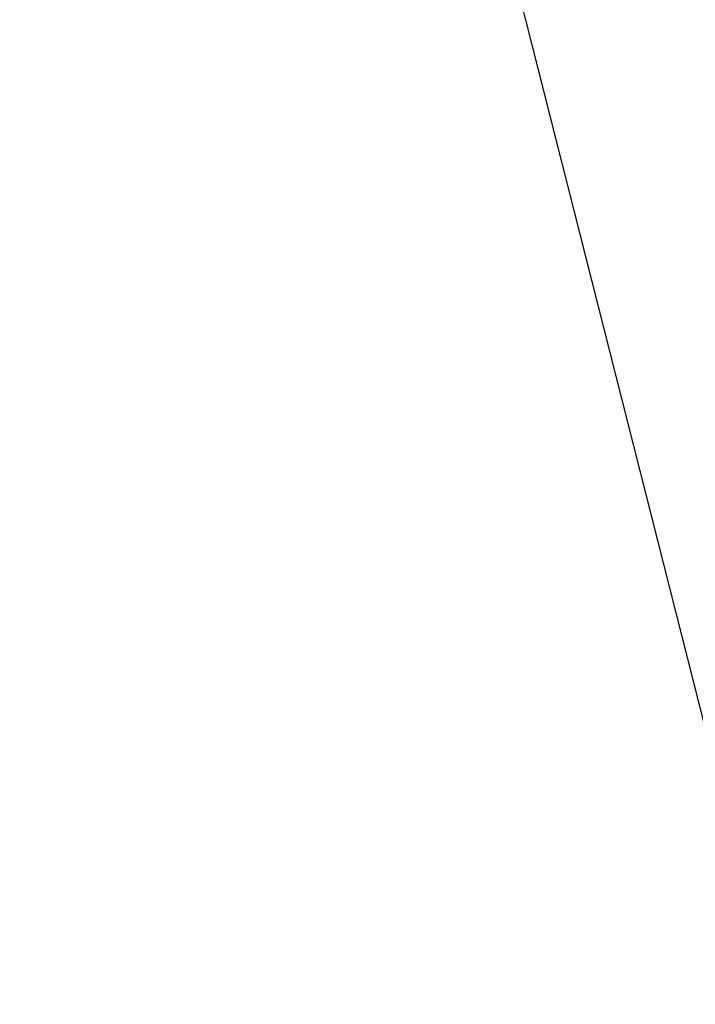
# Model space of a CAD drawing. Header units: millimetres. Extents: x 922208 to 1069538, y -182208 to -99877.
# Tile 183 of 256: x 997187 to 997838, y -165859 to -164910. Entities that reach past the tile are written whole.
import ezdxf
from ezdxf import colors
from ezdxf.entities.mleader import LeaderData, LeaderLine
from ezdxf.math import Vec2, Vec3

# ---------------------------------------------------------------- set-up
doc = ezdxf.new("R2010")
doc.units = ezdxf.units.MM
doc.header["$MEASUREMENT"] = 0
doc.layers.add('IS_KLIM Opis_Średnice', color=7, linetype='Continuous', lineweight=9)

msp = doc.modelspace()

# ---------------------------------------------------------------- leaders
at = {"layer": 'IS_KLIM Opis_Średnice', "ltscale": 30}
ml = msp.add_multileader_mtext('Standard', dxfattribs=at)
ml.set_content('{\\fArial|b0|i0|c238|p0;\\C7;Odprowadzenie skroplin (przewód tłoczny) od klimatyzatora zastosować pompkę skroplin. W związku z brakiiem w pobliżu istenijącego pionu kanalizacyji sanitarnej skropliny z klimatyzacji zaleca się odprowadzić na zewnątrz budynku. W tym celu należy zamontować rurę odpływową, która skieruje wodę do rynny lub specjalnego zbiornika. Należy pamiętać o regularnym opróżnianiu zbiornika, aby zapobiec jego przepełnieniu. Ustalić bezpośrednio z Inwestrem podczas  robót budowlanych.  }', color=256)
ml.set_leader_properties()
ml.build(insert=Vec2(0, 0))
ml.multileader.update_dxf_attribs({"text_left_attachment_type": 6, "text_right_attachment_type": 6, "dogleg_length": 0.36})
ctx = ml.context
ctx.base_point, ctx.char_height, ctx.plane_origin, ctx.plane_y_axis = Vec3(988606.51, -161888.39), 150, Vec3(1015774.7, -155091.81), Vec3(0, -1)
ctx.left_attachment, ctx.right_attachment = 6, 6
notes = []
notes.append((ctx, [(0, (1, 1, 0), (996909.99, -161888.39), (-1, 0), 0.36, [(1, [(998265.23, -161843.34), (997915.23, -165859.19)], 256, [])])]))
ctx.mtext.insert, ctx.mtext.width, ctx.mtext.flow_direction = Vec3(988608.51, -161694.29), 8371.2038, 5
ctx.mtext.has_bg_fill, ctx.mtext.bg_color, ctx.mtext.bg_scale_factor, ctx.mtext.bg_transparency, ctx.mtext.use_window_bg_color = 1, -939524096, 1.5, 0, 1
for ctx, leaders in notes:
    for number, flags, end, landing, length, lines in leaders:
        leader = LeaderData()
        leader.index, (leader.has_last_leader_line, leader.has_dogleg_vector, leader.attachment_direction) = number, flags
        leader.last_leader_point, leader.dogleg_vector, leader.dogleg_length = Vec3(end), Vec3(landing), length
        for number, points, colour, breaks in lines:
            line = LeaderLine()
            line.index, line.vertices, line.color, line.breaks = number, Vec3.list(points), colors.encode_raw_color(colour), breaks
            leader.lines.append(line)
        ctx.leaders.append(leader)

doc.saveas('drawing.dxf')
